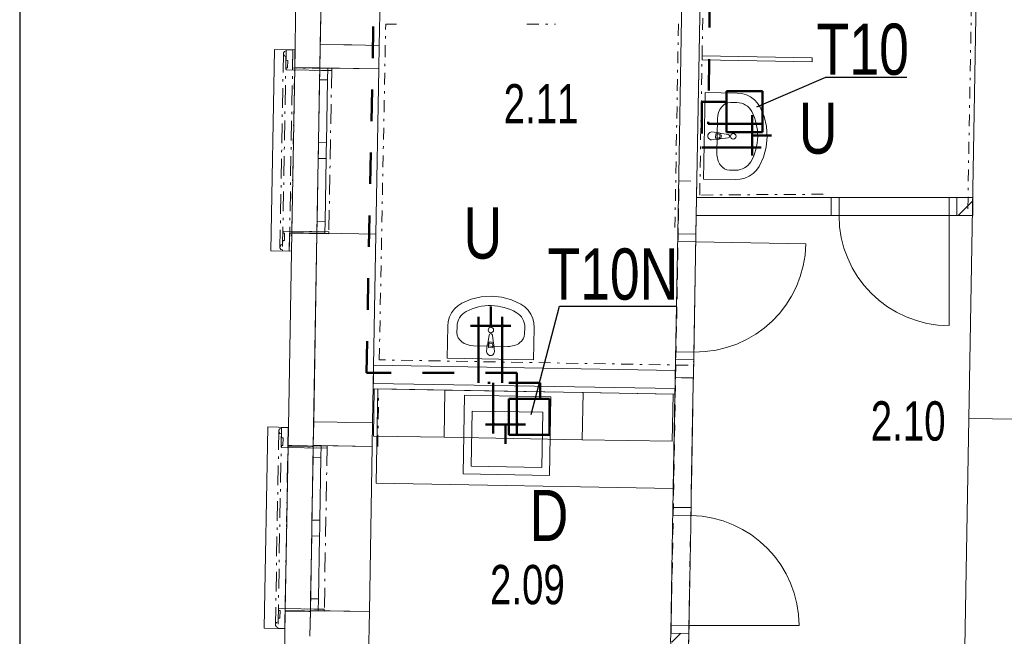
# Model space of a CAD drawing. Header units: millimetres. Extents: x 28262 to 240133, y -152087 to 56534.
# Tile 19 of 107: x 34706 to 40966, y -32393 to -28474. Entities that reach past the tile are written whole.
import ezdxf

# ---------------------------------------------------------------- set-up
doc = ezdxf.new("R2010")
doc.units = ezdxf.units.MM
doc.header["$MEASUREMENT"] = 0
for name, pattern in [('Čerchovaná kopírovat', [450, 200, -117.5, 15, -117.5]), ('Čerchovaná M', [225, 125, -42.5, 15, -42.5]), ('Čerchovaná S', [175, 75, -42.5, 15, -42.5]), ('Čárkovaná M', [400, 200, -200]), ('Čárkovaná S', [125, 75, -50])]:
    doc.linetypes.add(name, pattern=pattern)
for name, color, linetype, lineweight in [('--písmo', 7, 'Continuous', 25), ('--V_ARM', 170, 'Continuous', 50), ('--V_STUD_N', 5, 'Čárkovaná M', 50), ('--V_TEPLA_N', 6, 'Čerchovaná kopírovat', 50), ('--VODA POPIS', 7, 'Continuous', 25), ('--VODA_ARM', 5, 'Continuous', 50), ('--ZTI_popis', 5, 'Continuous', 35), ('Konstrukce - nosné', 7, 'Continuous', 9), ('Nové_3D prvky fasada nove', 7, 'Continuous', 9), ('Nové_Interiér - nábytek', 9, 'Continuous', 9), ('Nové_Konstrukce - nosné', 7, 'Continuous', 9), ('Nové_Kresby a obrázky', 9, 'Continuous', 9), ('Nové_Otvory – Dveře', 7, 'Continuous', 9), ('Nové_Otvory – Okna', 7, 'Continuous', 9), ('Nové_Výplně – Řezové', 7, 'Continuous', 9), ('Otvory – Dveře', 7, 'Continuous', 9)]:
    doc.layers.add(name, color=color, linetype=linetype, lineweight=lineweight)
doc.layers.add('NonPlottable_0', color=7, linetype='Continuous', lineweight=13, plot=False)
doc.styles.add('styl1', font='arial.ttf', dxfattribs={"width": 0.7, "height": 250})

msp = doc.modelspace()

# ---------------------------------------------------------------- linework, layer by layer
at = {"layer": '--písmo'}
msp.add_line((34705.5, -15142.8), (34705.5, -44842.8), dxfattribs=at)
at = {"layer": '--V_ARM'}
for p, q in [((39429.1, -28928.7), (39199.1, -28928.7)), ((39199.1, -28928.7), (39199.1, -29188.7)), ((39429.1, -29188.7), (39429.1, -28928.7)), ((39199.1, -29188.7), (39429.1, -29188.7)), ((37814.9, -30882.5), (37814.9, -31112.5)), ((38074.9, -30882.5), (37814.9, -30882.5)), ((38074.9, -31112.5), (38074.9, -30882.5)), ((37814.9, -31112.5), (38074.9, -31112.5))]:
    msp.add_line(p, q, dxfattribs=at)
at = {"layer": '--V_STUD_N'}
for p, q in [((36910.2, -30717.4), (36991.5, -26623.9)), ((39116.6, -26724), (39083.5, -29136.5)), ((37867, -30717.4), (36910.2, -30717.4))]:
    msp.add_line(p, q, dxfattribs=at)
at = {"layer": '--V_TEPLA_N'}
for p, q in [((39199.1, -28996.1), (39042.5, -28996.1)), ((39042.5, -28996.1), (39042.5, -29286.5)), ((38014.6, -30781.3), (37623.2, -30781.3)), ((38014, -30882.5), (38014.6, -30781.3))]:
    msp.add_line(p, q, dxfattribs=at)
at = {"layer": '--VODA POPIS'}
for p, q in [((39393.5, -29027.5), (39832, -28839.7)), ((39832, -28839.7), (40345.7, -28839.7)), ((37956.6, -30983.6), (38137.3, -30294.5)), ((38137.3, -30294.5), (38880.5, -30294.5))]:
    msp.add_line(p, q, dxfattribs=at)
at = {"layer": '--VODA_ARM', "ltscale": 50}
for p, q in [((39362.8, -29337.3), (39362.8, -29080.9)), ((39420.2, -29136.5), (39083.5, -29136.5)), ((39362.8, -29209.1), (39485.3, -29209.1)), ((39420.2, -29286.5), (39042.5, -29286.5)), ((37700.6, -30419.7), (37700.6, -30297.2)), ((37623.2, -30362.3), (37623.2, -30781.3)), ((37773.2, -30362.3), (37773.2, -30781.3)), ((37572.4, -30419.7), (37828.8, -30419.7)), ((37867, -31103.6), (37867, -30717.4)), ((37717, -31103.6), (37717, -30781.3)), ((37666.3, -31046.3), (37922.6, -31046.3)), ((37794.5, -31046.3), (37794.5, -31168.8))]:
    msp.add_line(p, q, dxfattribs=at)
for centre in [(39362.8, -29135.3), (39362.8, -29286.5), (37623.2, -30419.7), (37774.4, -30419.7), (37717, -31046.3), (37868.2, -31046.3)]:
    msp.add_circle(centre, 5.76, dxfattribs=at)
at = {"layer": 'Konstrukce - nosné', "linetype": 'Continuous'}
for p, q in [((36661.4, -26061.4), (36616.6, -28630.2)), ((36991.5, -28636.7), (37029.2, -26475.6)), ((40813, -26858.9), (40740.6, -31008.1)), ((36616.6, -28630.2), (36766.6, -28632.8)), ((36766.6, -28632.8), (36816.6, -28633.7)), ((36816.6, -28633.7), (36991.5, -28636.7)), ((36595.7, -29830), (36574.8, -31029.8)), ((36595.7, -29830), (36645.7, -29830.9)), ((36645.7, -29830.9), (36970.6, -29836.5)), ((36949.7, -31036.3), (36970.6, -29836.5)), ((36574.8, -31029.8), (36724.7, -31032.4)), ((36724.7, -31032.4), (36774.7, -31033.3)), ((36774.7, -31033.3), (36949.7, -31036.3)), ((40740.6, -31008.1), (41040.6, -31013.3)), ((36553.9, -32229.6), (36551, -32393)), ((36874.6, -35345.6), (36928.8, -32236.2))]:
    msp.add_line(p, q, dxfattribs=at)
at = {"layer": 'NonPlottable_0'}
for p, q in [((36501.6, -26045.4), (36454, -28777.4)), ((36614, -28780.2), (36661.4, -26061.5)), ((38945.4, -26689), (38890, -29834)), ((39005, -29836), (39060.4, -26691)), ((36399.2, -28671.9), (36388.8, -28675)), ((36399.3, -28665.4), (36399.2, -28671.9)), ((36442.4, -28666.1), (36399.3, -28665.4)), ((36440.3, -28780.4), (36442.4, -28666.1)), ((36382.3, -28683.7), (36382.1, -28694.5)), ((36382.1, -28694.5), (36388.3, -28703.3)), ((36388.8, -28675), (36382.3, -28683.7)), ((36388.3, -28703.3), (36398.5, -28706.8)), ((36398.5, -28706.8), (36398.1, -28731.8)), ((36398.1, -28731.8), (36409.5, -28732)), ((36409.5, -28732), (36408.6, -28779.8)), ((39044.6, -28703.5), (39044.1, -28728.5)), ((39044.1, -28728.5), (39744, -28740.8)), ((39744.5, -28715.8), (39044.6, -28703.5)), ((39744, -28740.8), (39744.5, -28715.8)), ((36399.4, -28779.7), (36399.2, -28792.4)), ((36399.2, -28792.4), (36689.3, -28797.5)), ((36408.6, -28779.8), (36399.4, -28779.7)), ((36689.5, -28784.8), (36440.3, -28780.4)), ((36454, -28777.4), (36604, -28780)), ((36604, -28780), (36614, -28780.2)), ((36689.3, -28797.5), (36689.5, -28784.8)), ((39009.1, -29602.9), (39007.1, -29717.9)), ((39865.2, -29602.9), (39009.1, -29602.9)), ((39865.2, -29717.9), (39865.2, -29602.9)), ((40764.9, -29602.9), (40665.2, -29602.9)), ((40665.2, -29602.9), (40665.2, -29717.9)), ((40764.9, -29717.9), (40764.9, -29602.9)), ((39007.1, -29717.9), (39865.2, -29717.9)), ((40665.2, -29717.9), (40764.9, -29717.9)), ((36381.2, -29816.8), (36380.9, -29829.5)), ((36380.9, -29829.5), (36390.1, -29829.7)), ((36671.3, -29821.9), (36381.2, -29816.8)), ((36390.1, -29829.7), (36389.3, -29877.5)), ((36435.7, -29827.2), (36412.1, -31183.5)), ((36419.8, -29944.5), (36421.9, -29830.2)), ((36421.9, -29830.2), (36671.1, -29834.6)), ((36585.7, -29829.8), (36435.7, -29827.2)), ((36572, -31186.3), (36595.7, -29830)), ((36595.7, -29830), (36585.7, -29829.8)), ((36671.1, -29834.6), (36671.3, -29821.9)), ((38890, -29834), (39005, -29836)), ((36360.7, -29914), (36360.5, -29924.8)), ((36360.5, -29924.8), (36366.7, -29933.7)), ((36367.2, -29905.4), (36360.7, -29914)), ((36377.5, -29902.3), (36367.2, -29905.4)), ((36377.9, -29877.3), (36377.5, -29902.3)), ((36389.3, -29877.5), (36377.9, -29877.3)), ((36366.7, -29933.7), (36376.9, -29937.2)), ((36376.9, -29937.2), (36376.8, -29943.7)), ((36376.8, -29943.7), (36419.8, -29944.5)), ((36956.1, -30670.1), (36954.1, -30785.1)), ((38874.7, -30703.9), (36956.1, -30670.1)), ((38875.9, -30633.9), (38871.6, -30883.1)), ((38990.9, -30635.9), (38875.9, -30633.9)), ((38986.5, -30885.1), (38990.9, -30635.9)), ((38872.7, -30818.8), (38874.7, -30703.9)), ((36954.1, -30785.1), (38872.7, -30818.8)), ((36353.3, -31083.3), (36353.1, -31094.1)), ((36353.1, -31094.1), (36359.3, -31102.9)), ((36359.8, -31074.7), (36353.3, -31083.3)), ((36359.3, -31102.9), (36369.5, -31106.5)), ((36370.1, -31071.5), (36359.8, -31074.7)), ((36369.5, -31106.5), (36369.1, -31131.4)), ((36370.3, -31065), (36370.1, -31071.5)), ((36413.3, -31065.7), (36370.3, -31065)), ((36411.3, -31180), (36413.3, -31065.7)), ((36369.1, -31131.4), (36380.5, -31131.6)), ((36380.5, -31131.6), (36379.6, -31179.4)), ((36370.4, -31179.3), (36370.2, -31192)), ((36370.2, -31192), (36660.3, -31197.1)), ((36379.6, -31179.4), (36370.4, -31179.3)), ((36660.5, -31184.4), (36411.3, -31180)), ((36412.1, -31183.5), (36562, -31186.1)), ((36562, -31186.1), (36572, -31186.3)), ((36660.3, -31197.1), (36660.5, -31184.4)), ((38861, -31483), (38859.4, -31573.3)), ((38974.4, -31575.3), (38976, -31485)), ((38859.4, -31573.3), (38974.4, -31575.3)), ((36352.1, -32216.4), (36351.9, -32229.1)), ((36351.9, -32229.1), (36361.1, -32229.3)), ((36642.3, -32221.5), (36352.1, -32216.4)), ((36361.1, -32229.3), (36360.3, -32277.1)), ((36390.8, -32344.1), (36392.8, -32229.8)), ((36392.8, -32229.8), (36642.1, -32234.2)), ((36642.1, -32234.2), (36642.3, -32221.5)), ((36348.5, -32301.9), (36338.1, -32305)), ((36348.9, -32276.9), (36348.5, -32301.9)), ((36360.3, -32277.1), (36348.9, -32276.9)), ((36331.6, -32313.6), (36331.5, -32324.4)), ((36331.5, -32324.4), (36337.7, -32333.3)), ((36338.1, -32305), (36331.6, -32313.6)), ((36337.7, -32333.3), (36347.9, -32336.8)), ((36347.9, -32336.8), (36347.7, -32343.3)), ((36347.7, -32343.3), (36390.8, -32344.1)), ((38845.3, -32373.1), (38844.3, -32429.2)), ((38960.3, -32375.2), (38845.3, -32373.1)), ((38959.3, -32431.2), (38960.3, -32375.2))]:
    msp.add_line(p, q, dxfattribs=at)
at = {"layer": 'Nové_3D prvky fasada nove', "linetype": 'Continuous'}
for p, q in [((36325.2, -28663), (36302.3, -29942.4)), ((36325.2, -28663), (36456.1, -28665.4)), ((36399.2, -28671.9), (36388.8, -28675)), ((36399.3, -28665.4), (36399.2, -28671.9)), ((36399.3, -28665.4), (36442.4, -28666.1)), ((36456.1, -28665.4), (36433.2, -29944.7)), ((36442.4, -28666.1), (36440.3, -28780.4)), ((36382.3, -28683.7), (36382.1, -28694.5)), ((36382.1, -28694.5), (36388.3, -28703.3)), ((36388.8, -28675), (36382.3, -28683.7)), ((36388.3, -28703.3), (36398.5, -28706.8)), ((36398.5, -28706.8), (36398.1, -28731.8)), ((36398.1, -28731.8), (36409.5, -28732)), ((36409.5, -28732), (36408.6, -28779.8)), ((36399.4, -28779.7), (36399.2, -28792.4)), ((36399.2, -28792.4), (36689.3, -28797.5)), ((36399.4, -28779.7), (36408.6, -28779.8)), ((36440.3, -28780.4), (36689.5, -28784.8)), ((36689.5, -28784.8), (36689.3, -28797.5)), ((36381.2, -29816.8), (36380.9, -29829.5)), ((36380.9, -29829.5), (36390.1, -29829.7)), ((36381.2, -29816.8), (36671.3, -29821.9)), ((36390.1, -29829.7), (36389.3, -29877.5)), ((36421.9, -29830.2), (36419.8, -29944.5)), ((36421.9, -29830.2), (36671.1, -29834.6)), ((36671.3, -29821.9), (36671.1, -29834.6)), ((36360.7, -29914), (36360.5, -29924.8)), ((36360.5, -29924.8), (36366.7, -29933.7)), ((36367.2, -29905.4), (36360.7, -29914)), ((36377.5, -29902.3), (36367.2, -29905.4)), ((36377.9, -29877.3), (36377.5, -29902.3)), ((36377.9, -29877.3), (36389.3, -29877.5)), ((36302.3, -29942.4), (36433.2, -29944.7)), ((36366.7, -29933.7), (36376.9, -29937.2)), ((36376.9, -29937.2), (36376.8, -29943.7)), ((36376.8, -29943.7), (36419.8, -29944.5)), ((36283, -31062.4), (36260.1, -32341.8)), ((36283, -31062.4), (36413.9, -31064.8)), ((36353.3, -31083.3), (36353.1, -31094.1)), ((36353.1, -31094.1), (36359.3, -31102.9)), ((36359.8, -31074.7), (36353.3, -31083.3)), ((36359.3, -31102.9), (36369.5, -31106.5)), ((36370.1, -31071.5), (36359.8, -31074.7)), ((36369.5, -31106.5), (36369.1, -31131.4)), ((36370.3, -31065), (36370.1, -31071.5)), ((36370.3, -31065), (36413.3, -31065.7)), ((36413.9, -31064.8), (36391, -32344.1)), ((36413.3, -31065.7), (36411.3, -31180)), ((36369.1, -31131.4), (36380.5, -31131.6)), ((36380.5, -31131.6), (36379.6, -31179.4)), ((36370.4, -31179.3), (36370.2, -31192)), ((36370.2, -31192), (36660.3, -31197.1)), ((36370.4, -31179.3), (36379.6, -31179.4)), ((36411.3, -31180), (36660.5, -31184.4)), ((36660.5, -31184.4), (36660.3, -31197.1)), ((36352.1, -32216.4), (36351.9, -32229.1)), ((36351.9, -32229.1), (36361.1, -32229.3)), ((36352.1, -32216.4), (36642.3, -32221.5)), ((36361.1, -32229.3), (36360.3, -32277.1)), ((36392.8, -32229.8), (36390.8, -32344.1)), ((36392.8, -32229.8), (36642.1, -32234.2)), ((36642.3, -32221.5), (36642.1, -32234.2)), ((36348.5, -32301.9), (36338.1, -32305)), ((36348.9, -32276.9), (36348.5, -32301.9)), ((36348.9, -32276.9), (36360.3, -32277.1)), ((36260.1, -32341.8), (36391, -32344.1)), ((36331.6, -32313.6), (36331.5, -32324.4)), ((36331.5, -32324.4), (36337.7, -32333.3)), ((36338.1, -32305), (36331.6, -32313.6)), ((36337.7, -32333.3), (36347.9, -32336.8)), ((36347.9, -32336.8), (36347.7, -32343.3)), ((36347.7, -32343.3), (36390.8, -32344.1))]:
    msp.add_line(p, q, dxfattribs=at)
at = {"layer": 'Nové_3D prvky fasada nove', "linetype": 'Čerchovaná M'}
for p, q in [((36399.3, -28665.4), (36376.8, -29943.7)), ((36399.2, -28671.9), (36388.8, -28675)), ((36399.2, -28671.9), (36388.8, -28675)), ((36399.3, -28665.4), (36399.2, -28671.9)), ((36442.4, -28666.1), (36399.3, -28665.4)), ((36442.4, -28666.1), (36399.3, -28665.4)), ((36442.4, -28666.1), (36419.8, -29944.5)), ((36440.3, -28780.4), (36442.4, -28666.1)), ((36382.3, -28683.7), (36360.5, -29924.8)), ((36382.3, -28683.7), (36382.1, -28694.5)), ((36382.1, -28694.5), (36388.3, -28703.3)), ((36388.8, -28675), (36382.3, -28683.7)), ((36388.8, -28675), (36382.3, -28683.7)), ((36388.3, -28703.3), (36398.5, -28706.8)), ((36398.5, -28706.8), (36398.1, -28731.8)), ((36398.1, -28731.8), (36409.5, -28732)), ((36409.5, -28732), (36408.6, -28779.8)), ((36399.4, -28779.7), (36399.2, -28792.4)), ((36399.2, -28792.4), (36689.3, -28797.5)), ((36408.6, -28779.8), (36399.4, -28779.7)), ((36689.5, -28784.8), (36440.3, -28780.4)), ((36689.5, -28784.8), (36440.3, -28780.4)), ((36689.5, -28784.8), (36671.1, -29834.6)), ((36689.3, -28797.5), (36689.5, -28784.8)), ((36380.9, -29829.5), (36381.2, -29816.8)), ((36390.1, -29829.7), (36380.9, -29829.5)), ((36381.2, -29816.8), (36671.3, -29821.9)), ((36389.3, -29877.5), (36390.1, -29829.7)), ((36421.9, -29830.2), (36419.8, -29944.5)), ((36671.1, -29834.6), (36421.9, -29830.2)), ((36671.1, -29834.6), (36421.9, -29830.2)), ((36671.3, -29821.9), (36671.1, -29834.6)), ((36360.5, -29924.8), (36360.7, -29914)), ((36366.7, -29933.7), (36360.5, -29924.8)), ((36366.7, -29933.7), (36360.5, -29924.8)), ((36360.7, -29914), (36367.2, -29905.4)), ((36367.2, -29905.4), (36377.5, -29902.3)), ((36377.5, -29902.3), (36377.9, -29877.3)), ((36377.9, -29877.3), (36389.3, -29877.5)), ((36376.9, -29937.2), (36366.7, -29933.7)), ((36376.9, -29937.2), (36366.7, -29933.7)), ((36376.8, -29943.7), (36376.9, -29937.2)), ((36419.8, -29944.5), (36376.8, -29943.7)), ((36419.8, -29944.5), (36376.8, -29943.7)), ((36353.3, -31083.3), (36331.5, -32324.4)), ((36370.3, -31065), (36347.7, -32343.3)), ((36353.3, -31083.3), (36353.1, -31094.1)), ((36353.1, -31094.1), (36359.3, -31102.9)), ((36359.8, -31074.7), (36353.3, -31083.3)), ((36359.8, -31074.7), (36353.3, -31083.3)), ((36359.3, -31102.9), (36369.5, -31106.5)), ((36370.1, -31071.5), (36359.8, -31074.7)), ((36370.1, -31071.5), (36359.8, -31074.7)), ((36369.5, -31106.5), (36369.1, -31131.4)), ((36370.3, -31065), (36370.1, -31071.5)), ((36413.3, -31065.7), (36370.3, -31065)), ((36413.3, -31065.7), (36370.3, -31065)), ((36413.3, -31065.7), (36390.8, -32344.1)), ((36411.3, -31180), (36413.3, -31065.7)), ((36369.1, -31131.4), (36380.5, -31131.6)), ((36380.5, -31131.6), (36379.6, -31179.4)), ((36370.4, -31179.3), (36370.2, -31192)), ((36370.2, -31192), (36660.3, -31197.1)), ((36379.6, -31179.4), (36370.4, -31179.3)), ((36660.5, -31184.4), (36411.3, -31180)), ((36660.5, -31184.4), (36411.3, -31180)), ((36660.5, -31184.4), (36642.1, -32234.2)), ((36660.3, -31197.1), (36660.5, -31184.4)), ((36351.9, -32229.1), (36352.1, -32216.4)), ((36361.1, -32229.3), (36351.9, -32229.1)), ((36352.1, -32216.4), (36642.3, -32221.5)), ((36360.3, -32277.1), (36361.1, -32229.3)), ((36392.8, -32229.8), (36390.8, -32344.1)), ((36642.1, -32234.2), (36392.8, -32229.8)), ((36642.1, -32234.2), (36392.8, -32229.8)), ((36642.3, -32221.5), (36642.1, -32234.2)), ((36338.1, -32305), (36348.5, -32301.9)), ((36348.5, -32301.9), (36348.9, -32276.9)), ((36348.9, -32276.9), (36360.3, -32277.1)), ((36331.5, -32324.4), (36331.6, -32313.6)), ((36337.7, -32333.3), (36331.5, -32324.4)), ((36337.7, -32333.3), (36331.5, -32324.4)), ((36331.6, -32313.6), (36338.1, -32305)), ((36347.9, -32336.8), (36337.7, -32333.3)), ((36347.9, -32336.8), (36337.7, -32333.3)), ((36347.7, -32343.3), (36347.9, -32336.8)), ((36390.8, -32344.1), (36347.7, -32343.3)), ((36390.8, -32344.1), (36347.7, -32343.3))]:
    msp.add_line(p, q, dxfattribs=at)
at = {"layer": 'Nové_3D prvky fasada nove', "linetype": 'Čerchovaná S'}
for p, q in [((36456, -28665.4), (36433, -29944.7)), ((36413.8, -31064.8), (36390.8, -32344.1))]:
    msp.add_line(p, q, dxfattribs=at)
at = {"layer": 'Nové_Interiér - nábytek', "linetype": 'Continuous'}
for p, q in [((39044.1, -28728.5), (39044.6, -28703.5)), ((39744, -28740.8), (39044.1, -28728.5)), ((39044.6, -28703.5), (39744.5, -28715.8)), ((39744.5, -28715.8), (39744, -28740.8)), ((39053.8, -29486.5), (39063.5, -28936.6)), ((39063.5, -28936.6), (39267.1, -28940.1)), ((39267.1, -28940.1), (39297, -28943.3)), ((39297, -28943.3), (39325.9, -28951.7)), ((39325.9, -28951.7), (39352.8, -28965)), ((39352.8, -28965), (39376.8, -28982.9)), ((39376.8, -28982.9), (39397.3, -29004.6)), ((39225.3, -28999.2), (39266, -28999.9)), ((39397.3, -29004.6), (39413.5, -29029.7)), ((39413.5, -29029.7), (39439.1, -29089.9)), ((39138.7, -29321.9), (39142.6, -29104.1)), ((39439.1, -29089.9), (39454.2, -29153.4)), ((39454.2, -29153.4), (39458.5, -29218.6)), ((39147.2, -29234.1), (39105.2, -29237.3)), ((39106.1, -29187.4), (39148, -29192.1)), ((39130.8, -29199.2), (39130.3, -29226.4)), ((39130.3, -29226.4), (39145.2, -29226.6)), ((39145.7, -29199.4), (39130.8, -29199.2)), ((39209.9, -29225.3), (39156.8, -29231)), ((39157.4, -29195.5), (39210.2, -29203.1)), ((39458.5, -29218.6), (39451.9, -29283.5)), ((39451.9, -29283.5), (39434.5, -29346.5)), ((39434.5, -29346.5), (39406.9, -29405.8)), ((39406.9, -29405.8), (39389.8, -29430.2)), ((39257.4, -29490.1), (39053.8, -29486.5)), ((39217.7, -29429.6), (39258.4, -29430.3)), ((39316.5, -29480.6), (39287.4, -29487.9)), ((39343.9, -29468.2), (39316.5, -29480.6)), ((39368.6, -29451.2), (39343.9, -29468.2)), ((39389.8, -29430.2), (39368.6, -29451.2)), ((39287.4, -29487.9), (39257.4, -29490.1)), ((37576.7, -30249.8), (37640.2, -30234.6)), ((37640.2, -30234.6), (37705.3, -30230.3)), ((37705.3, -30230.3), (37770.3, -30236.9)), ((37770.3, -30236.9), (37833.2, -30254.3)), ((37469.6, -30312), (37491.4, -30291.5)), ((37491.4, -30291.5), (37516.4, -30275.3)), ((37516.4, -30275.3), (37576.7, -30249.8)), ((37833.2, -30254.3), (37892.5, -30282)), ((37892.5, -30282), (37917, -30299)), ((37917, -30299), (37938, -30320.3)), ((37430.1, -30391.9), (37438.5, -30363)), ((37438.5, -30363), (37451.8, -30336.1)), ((37451.8, -30336.1), (37469.6, -30312)), ((37938, -30320.3), (37955, -30344.9)), ((37955, -30344.9), (37967.3, -30372.3)), ((37423.3, -30625.4), (37426.9, -30421.8)), ((37426.9, -30421.8), (37430.1, -30391.9)), ((37486, -30463.5), (37486.7, -30422.8)), ((37967.3, -30372.3), (37974.7, -30401.4)), ((37974.7, -30401.4), (37976.8, -30431.5)), ((37682.3, -30531.4), (37689.9, -30478.6)), ((37712.1, -30479), (37717.7, -30532)), ((37916.3, -30471.1), (37917.1, -30430.4)), ((37976.8, -30431.5), (37973.2, -30635.1)), ((37808.6, -30550.1), (37590.8, -30546.3)), ((37674.1, -30582.7), (37678.9, -30540.9)), ((37686.2, -30543.2), (37686, -30558)), ((37713.2, -30558.5), (37713.4, -30543.6)), ((37720.9, -30541.6), (37724.1, -30583.6)), ((37686, -30558), (37713.2, -30558.5)), ((37973.2, -30635.1), (37423.3, -30625.4)), ((36954.2, -31120.1), (36959.5, -30820.2)), ((36959.5, -30820.2), (37409.4, -30828.1)), ((36971.2, -31420.5), (36981.7, -30820.6)), ((36981.7, -30820.6), (38872.1, -30853.8)), ((37404.1, -31128), (37409.4, -30828.1)), ((37409.4, -30828.1), (37404.1, -31128)), ((37409.4, -30828.1), (38287.4, -30843.5)), ((37524.9, -31360.2), (37533.7, -30860.3)), ((37533.7, -30860.3), (38083.6, -30870)), ((38282.1, -31143.5), (38287.4, -30843.5)), ((38287.4, -30843.5), (38282.1, -31143.5)), ((38287.4, -30843.5), (38860, -30853.6)), ((38860, -30853.6), (38854.7, -31153.6)), ((38872.1, -30853.8), (38861.5, -31453.7)), ((38083.6, -30870), (38074.8, -31369.9)), ((37575.8, -31311.1), (37581.9, -30961.1)), ((37581.9, -30961.1), (38031.9, -30969.1)), ((38031.9, -30969.1), (38025.7, -31319)), ((37404.1, -31128), (36954.2, -31120.1)), ((38282.1, -31143.5), (37404.1, -31128)), ((38854.7, -31153.6), (38282.1, -31143.5)), ((38074.8, -31369.9), (37524.9, -31360.2)), ((38025.7, -31319), (37575.8, -31311.1)), ((38861.5, -31453.7), (36971.2, -31420.5))]:
    msp.add_line(p, q, dxfattribs=at)
for centre in [(39242.7, -29214.8), (37701.5, -30446.1)]:
    msp.add_circle(centre, 17.5, dxfattribs=at)
for centre, radius, start, end in [((39105.7, -29212.3), 25, 88.99119, 268.99119), ((39145.4, -29213), 13.6, 268.99119, 88.99119), ((39145.7, -29213.1), 21.1, 274.1608, 301.76222), ((39145.7, -29213.1), 21.1, 56.22017, 83.82159), ((39145.7, -29213.1), 21.1, 301.76222, 56.22017), ((39208.7, -29214.2), 11.2, 276.13012, 81.85227), ((37700.9, -30480.2), 11.2, 6.13012, 171.85227), ((37699.8, -30543.1), 21.1, 146.22017, 173.82159), ((37699.8, -30543.1), 21.1, 31.76222, 146.22017), ((37699.8, -30543.4), 13.6, 358.99119, 178.99119), ((37699.8, -30543.1), 21.1, 4.1608, 31.76222), ((37699.1, -30583.2), 25, 178.99119, 358.99119)]:
    msp.add_arc(centre, radius, start, end, dxfattribs=at)
for centre, major_axis, ratio, start_param, end_param in [((39223.4, -29105.6), (1.9, 106.4), 0.759899, 0, 1.570796), ((39264.1, -29106.2), (-107.7, 1.9), 0.986413, 3.638567, 4.712389), ((39058.6, -29211.5), (-339.3, 6), 0.986413, 2.644618, 3.638567), ((39219.6, -29323.2), (1.9, 106.4), 0.759899, 1.570796, 3.141593), ((39260.3, -29324), (-107.7, 1.9), 0.986413, 1.570796, 2.644618), ((37698.3, -30630.2), (6, 339.3), 0.986413, 5.78621, 6.78016), ((37592.9, -30424.7), (1.9, 107.7), 0.986413, 0.496975, 1.570796), ((37810.8, -30428.5), (1.9, 107.7), 0.986413, 4.712389, 5.78621), ((37592.4, -30465.4), (-106.4, 1.9), 0.759899, 0, 1.570796), ((37809.9, -30469.3), (-106.4, 1.9), 0.759899, 1.570796, 3.141593)]:
    msp.add_ellipse(centre, major_axis=major_axis, ratio=ratio, start_param=start_param, end_param=end_param, dxfattribs=at)
at = {"layer": 'Nové_Konstrukce - nosné', "linetype": 'Continuous'}
for p, q in [((36504.4, -25884.8), (36454, -28777.4)), ((36614, -28780.2), (36661.4, -26061.5)), ((38945.4, -26689), (38890, -29834)), ((39009.1, -29602.9), (39060.4, -26691)), ((36616.6, -28630.2), (36614, -28780.2)), ((36988.9, -28786.7), (36991.5, -28636.7)), ((36604, -28780), (36454, -28777.4)), ((36604, -28780), (36614, -28780.2)), ((36988.9, -28786.7), (36614, -28780.2)), ((39865.2, -29602.9), (39009.1, -29602.9)), ((39865.2, -29602.9), (39853.2, -29602.9)), ((39865.2, -29717.9), (39865.2, -29602.9)), ((40665.2, -29602.9), (40677.2, -29602.9)), ((40665.2, -29717.9), (40665.2, -29602.9)), ((40764.9, -29602.9), (40665.2, -29602.9)), ((39005, -29836), (39007.1, -29717.9)), ((39007.1, -29717.9), (39865.2, -29717.9)), ((39865.2, -29717.9), (39853.2, -29717.9)), ((40665.2, -29717.9), (40677.2, -29717.9)), ((40665.2, -29717.9), (40764.9, -29717.9)), ((36435.7, -29827.2), (36412.1, -31183.5)), ((36585.7, -29829.8), (36435.7, -29827.2)), ((36572, -31186.3), (36595.7, -29830)), ((36585.7, -29829.8), (36595.7, -29830)), ((38890, -29834), (38890.2, -29822)), ((38890, -29834), (39005, -29836)), ((39005, -29836), (39005.2, -29824)), ((38874.7, -30703.9), (36956.1, -30670.1)), ((38875.9, -30633.9), (38874.7, -30703.9)), ((38875.9, -30633.9), (38875.7, -30645.9)), ((38875.9, -30633.9), (38990.9, -30635.9)), ((38986.5, -30885.1), (38990.9, -30635.9)), ((38990.9, -30635.9), (38990.7, -30647.9)), ((36954.1, -30785.1), (38872.7, -30818.8)), ((38872.7, -30818.8), (38871.6, -30883.1)), ((36574.8, -31029.8), (36572.2, -31179.8)), ((36947.1, -31186.3), (36949.7, -31036.3)), ((36562, -31186.1), (36412.1, -31183.5)), ((36562, -31186.1), (36572, -31186.3)), ((36947.1, -31186.3), (36572.2, -31179.8)), ((38861, -31483), (38859.4, -31573.3)), ((38974.4, -31575.3), (38976, -31485)), ((38859.4, -31573.3), (38859.6, -31561.3)), ((38974.4, -31575.3), (38859.4, -31573.3)), ((38974.4, -31575.3), (38974.6, -31563.3)), ((36393.8, -32233.4), (36333, -35720.7)), ((36543.7, -32236), (36393.8, -32233.4)), ((36543.7, -32236), (36553.7, -32236.2)), ((36551, -32393), (36553.7, -32236.2)), ((36553.9, -32229.6), (36928.8, -32236.2)), ((38845.3, -32373.1), (38844.3, -32429.2)), ((38845.3, -32373.1), (38845.1, -32385.1)), ((38960.3, -32375.2), (38845.3, -32373.1)), ((38959.3, -32431.2), (38960.3, -32375.2)), ((38960.3, -32375.2), (38960.1, -32387.2))]:
    msp.add_line(p, q, dxfattribs=at)
at = {"layer": 'Nové_Kresby a obrázky', "linetype": 'Čerchovaná S'}
for p, q in [((39029.1, -29588.1), (39060, -27834.9)), ((40733.9, -29675.3), (40766.4, -27843.4)), ((36991.8, -30635.7), (37032.8, -28502)), ((37032.7, -28502), (37101, -28502)), ((37930.4, -28502), (38111.3, -28502)), ((38894.2, -28500.9), (38871.5, -29794)), ((39815, -29583), (39029.1, -29588.1)), ((38955.4, -30670.3), (36991.8, -30635.7)), ((36982.1, -31186.9), (36987.9, -30855.7))]:
    msp.add_line(p, q, dxfattribs=at)
at = {"layer": 'Nové_Kresby a obrázky', "linetype": 'Čárkovaná S'}
for p, q in [((38876.1, -30748.9), (38898.4, -29498.8)), ((38898.4, -29498.8), (39011, -29500.8)), ((39011, -29500.8), (38988.7, -30750.9)), ((38845, -32498.8), (38876.1, -30748.9)), ((38988.7, -30750.9), (38876.1, -30748.9)), ((38876.1, -30748.9), (38988.7, -30750.9)), ((38988.7, -30750.9), (38957.6, -32500.9))]:
    msp.add_line(p, q, dxfattribs=at)
at = {"layer": 'Nové_Otvory – Dveře', "linetype": 'Continuous'}
for p, q in [((39865.2, -29602.9), (39853.2, -29602.9)), ((39865.2, -29602.9), (39853.2, -29602.9)), ((39865.2, -29602.9), (40665.2, -29602.9)), ((39865.2, -29602.9), (39915.2, -29602.9)), ((39865.2, -29717.9), (39865.2, -29602.9)), ((39865.2, -29717.9), (39865.2, -29602.9)), ((39865.2, -29717.9), (39865.2, -29602.9)), ((39915.2, -29602.9), (39915.2, -29717.9)), ((40615.2, -29717.9), (40615.2, -29602.9)), ((40615.2, -29602.9), (40665.2, -29602.9)), ((40665.2, -29602.9), (40665.2, -29717.9)), ((40665.2, -29717.9), (40665.2, -29602.9)), ((40665.2, -29717.9), (40665.2, -29602.9)), ((40665.2, -29602.9), (40677.2, -29602.9)), ((40665.2, -29602.9), (40677.2, -29602.9)), ((39865.2, -29717.9), (39853.2, -29717.9)), ((39865.2, -29717.9), (39853.2, -29717.9)), ((39865.2, -29717.9), (40665.2, -29717.9)), ((39915.2, -29717.9), (39865.2, -29717.9)), ((40665.2, -29717.9), (40615.2, -29717.9)), ((40615.2, -29717.9), (40615.2, -30417.9)), ((40665.2, -29717.9), (40677.2, -29717.9)), ((40665.2, -29717.9), (40677.2, -29717.9)), ((38875.9, -30633.9), (38890, -29834)), ((38889.2, -29884), (38890, -29834)), ((38890, -29834), (38890.2, -29822)), ((38890, -29834), (38890.2, -29822)), ((38890, -29834), (39005, -29836)), ((38890, -29834), (39005, -29836)), ((38890, -29834), (39005, -29836)), ((38990.9, -30635.9), (39005, -29836)), ((39005, -29836), (39004.1, -29886)), ((39005, -29836), (39005.2, -29824)), ((39005, -29836), (39005.2, -29824)), ((39004.1, -29886), (38889.2, -29884)), ((39004.1, -29886), (39704, -29898.3)), ((38875.9, -30633.9), (38876.8, -30583.9)), ((38876.8, -30583.9), (38991.8, -30585.9)), ((38991.8, -30585.9), (38990.9, -30635.9)), ((38875.9, -30633.9), (38875.7, -30645.9)), ((38875.9, -30633.9), (38875.7, -30645.9)), ((38990.9, -30635.9), (38875.9, -30633.9)), ((38875.9, -30633.9), (38990.9, -30635.9)), ((38875.9, -30633.9), (38990.9, -30635.9)), ((38990.9, -30635.9), (38990.7, -30647.9)), ((38990.9, -30635.9), (38990.7, -30647.9)), ((38859.4, -31573.3), (38845.3, -32373.1)), ((38859.4, -31573.3), (38858.5, -31623.2)), ((38859.4, -31573.3), (38859.6, -31561.3)), ((38859.4, -31573.3), (38859.6, -31561.3)), ((38974.4, -31575.3), (38859.4, -31573.3)), ((38974.4, -31575.3), (38859.4, -31573.3)), ((38974.4, -31575.3), (38859.4, -31573.3)), ((38974.4, -31575.3), (38960.3, -32375.2)), ((38973.5, -31625.3), (38974.4, -31575.3)), ((38974.4, -31575.3), (38974.6, -31563.3)), ((38974.4, -31575.3), (38974.6, -31563.3)), ((38858.5, -31623.2), (38973.5, -31625.3)), ((38846.2, -32323.1), (38845.3, -32373.1)), ((38961.2, -32325.2), (38846.2, -32323.1)), ((38960.3, -32375.2), (38961.2, -32325.2)), ((38961.2, -32325.2), (39661.2, -32325.2)), ((38845.3, -32373.1), (38845.1, -32385.1)), ((38845.3, -32373.1), (38845.1, -32385.1)), ((38845.3, -32373.1), (38960.3, -32375.2)), ((38960.3, -32375.2), (38845.3, -32373.1)), ((38960.3, -32375.2), (38845.3, -32373.1)), ((38960.3, -32375.2), (38960.1, -32387.2)), ((38960.3, -32375.2), (38960.1, -32387.2))]:
    msp.add_line(p, q, dxfattribs=at)
for centre, start, end in [((40615.2, -29717.9), 180, 270), ((39004.1, -29886), 268.99119, 358.99119), ((38961.2, -32325.2), 0, 88.99119)]:
    msp.add_arc(centre, 700, start, end, dxfattribs=at)
at = {"layer": 'Nové_Otvory – Okna', "linetype": 'Continuous'}
for p, q in [((36435.7, -29827.2), (36454, -28777.4)), ((36604, -28780), (36454, -28777.4)), ((36595.7, -29830), (36614, -28780.2)), ((36595.7, -29830), (36614, -28780.2)), ((36604, -28780), (36614, -28780.2)), ((36614, -28780.2), (36612.7, -28855.1)), ((36614, -28780.2), (36664, -28781)), ((36614, -28780.2), (36664, -28781)), ((36662.7, -28856), (36664, -28781)), ((36664, -28781), (36988.9, -28786.7)), ((36970.6, -29836.5), (36988.9, -28786.7)), ((36612.7, -28855.1), (36605.7, -29255.1)), ((36612.7, -28855.1), (36662.7, -28856)), ((36655.7, -29256), (36662.7, -28856)), ((36605.7, -29255.1), (36604.8, -29305.1)), ((36655.7, -29256), (36605.7, -29255.1)), ((36654.8, -29305.9), (36655.7, -29256)), ((36604, -29355.1), (36597, -29755)), ((36604.8, -29305.1), (36604, -29355.1)), ((36604, -29355.1), (36654, -29355.9)), ((36647, -29755.9), (36654, -29355.9)), ((36654, -29355.9), (36654.8, -29305.9)), ((36597, -29755), (36595.7, -29830)), ((36647, -29755.9), (36597, -29755)), ((36645.7, -29830.9), (36647, -29755.9)), ((36585.7, -29829.8), (36435.7, -29827.2)), ((36585.7, -29829.8), (36595.7, -29830)), ((36595.7, -29830), (36645.7, -29830.9)), ((36595.7, -29830), (36645.7, -29830.9)), ((36645.7, -29830.9), (36970.6, -29836.5)), ((38871.6, -30883.1), (38861, -31483)), ((38986.5, -30885.1), (38976, -31485)), ((38985.7, -30935.1), (38986.5, -30885.1)), ((38976.9, -31435), (38985.7, -30935.1)), ((36393.8, -32233.4), (36412.1, -31183.5)), ((36562, -31186.1), (36412.1, -31183.5)), ((36553.7, -32236.2), (36572, -31186.3)), ((36553.9, -32229.6), (36572.2, -31179.8)), ((36562, -31186.1), (36572, -31186.3)), ((36572.2, -31179.8), (36570.8, -31254.8)), ((36572.2, -31179.8), (36622.1, -31180.7)), ((36572.2, -31179.8), (36622.1, -31180.7)), ((36620.8, -31255.6), (36622.1, -31180.7)), ((36622.1, -31180.7), (36947.1, -31186.3)), ((36928.8, -32236.2), (36947.1, -31186.3)), ((36570.8, -31254.8), (36563.9, -31654.7)), ((36570.8, -31254.8), (36620.8, -31255.6)), ((36613.9, -31655.6), (36620.8, -31255.6)), ((38976, -31485), (38976.9, -31435)), ((36563.9, -31654.7), (36563, -31704.7)), ((36613.9, -31655.6), (36563.9, -31654.7)), ((36613, -31705.6), (36613.9, -31655.6)), ((36563, -31704.7), (36562.1, -31754.7)), ((36612.1, -31755.6), (36613, -31705.6)), ((36562.1, -31754.7), (36555.2, -32154.6)), ((36562.1, -31754.7), (36612.1, -31755.6)), ((36605.2, -32155.5), (36612.1, -31755.6)), ((36555.2, -32154.6), (36553.9, -32229.6)), ((36605.2, -32155.5), (36555.2, -32154.6)), ((36603.8, -32230.5), (36605.2, -32155.5)), ((36543.7, -32236), (36393.8, -32233.4)), ((36543.7, -32236), (36553.7, -32236.2)), ((36553.9, -32229.6), (36603.8, -32230.5)), ((36553.9, -32229.6), (36603.8, -32230.5)), ((36603.8, -32230.5), (36928.8, -32236.2))]:
    msp.add_line(p, q, dxfattribs=at)
at = {"layer": 'Nové_Výplně – Řezové', "linetype": 'Continuous'}
for p, q in [((40671.6, -29717.9), (40764.9, -29624.6)), ((38851.2, -32429.3), (38906.3, -32374.2))]:
    msp.add_line(p, q, dxfattribs=at)
at = {"layer": 'Otvory – Dveře', "linetype": 'Continuous'}
for q in [(40715.3, -32462.9), (41040.6, -31013.3)]:
    msp.add_line((40740.6, -31008.1), q, dxfattribs=at)

# ---------------------------------------------------------------- texts
at = {"layer": '--písmo', "style": 'styl1', "width": 0.7}
for s, p in [('2.11', (37782.7, -29133)), ('2.10', (40116.8, -31149)), ('2.09', (37695.7, -32189.3))]:
    msp.add_text(s, height=250, dxfattribs=at).set_placement(p)
at = {"layer": '--VODA POPIS', "style": 'styl1', "width": 0.75}
for s, p in [('T10', (39772.7, -28823.6)), ('T10N', (38060.8, -30252.9))]:
    msp.add_text(s, height=325, dxfattribs=at).set_placement(p)
at = {"layer": '--ZTI_popis', "style": 'styl1', "width": 0.75}
for s, p in [('U', (39659.1, -29325.2)), ('U', (37527.5, -29992.2)), ('D', (37948.4, -31787.2))]:
    msp.add_text(s, height=325, dxfattribs=at).set_placement(p)

doc.saveas('drawing.dxf')
